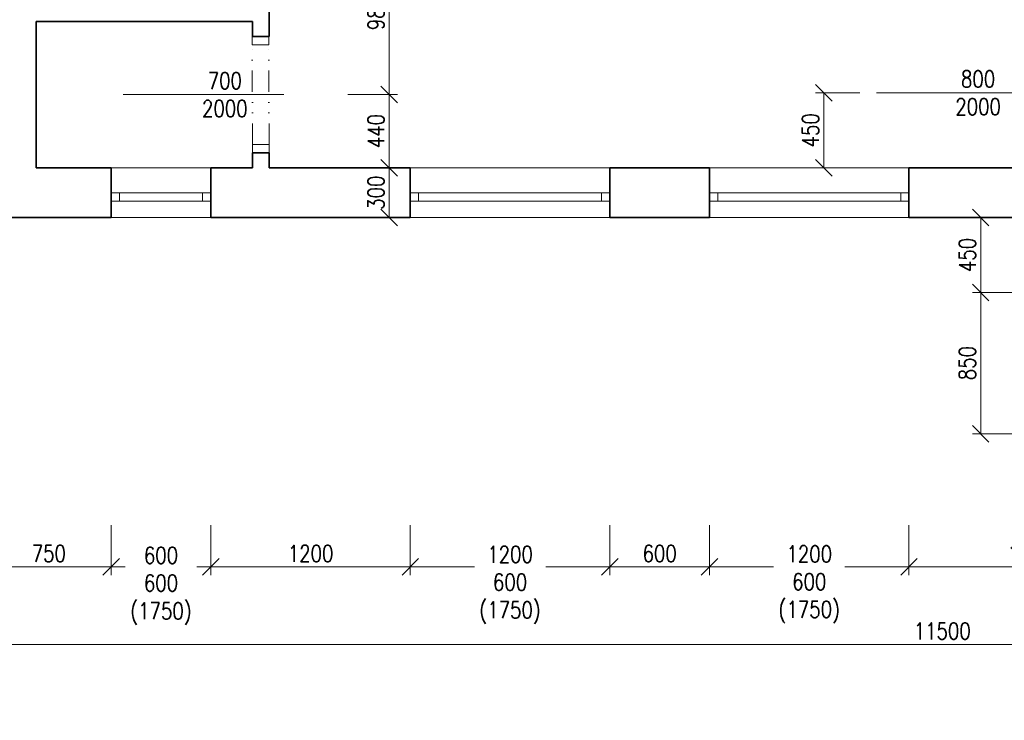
# Model space of a CAD drawing. Header units: millimetres. Extents: x -485339 to 350584, y -1189936 to 0.
# Tile 205 of 256: x 71945 to 77869, y -1083548 to -1079336. Entities that reach past the tile are written whole.
import ezdxf

# ---------------------------------------------------------------- set-up
doc = ezdxf.new("R2010")
doc.units = ezdxf.units.MM
doc.header["$LTSCALE"] = 10
doc.linetypes.add('DĚLICÍ2', pattern=[15.875, 6.35, -3.175, 0, -3.175, 0, -3.175])
doc.layers.get('Defpoints').update_dxf_attribs({"color": 201})
for name, color, linetype, lineweight in [('St__otvory_dveře', 40, 'Continuous', 18), ('St_kóty', 132, 'Continuous', 18), ('St_otvory_okna', 40, 'Continuous', 18), ('St_popis_otvory', 40, 'Continuous', 18), ('St_čáry_obrys', 5, 'Continuous', 35), ('St_čáry_plné', 250, 'Continuous', 18)]:
    doc.layers.add(name, color=color, linetype=linetype, lineweight=lineweight)
doc.layers.add('St_plocha_místn', color=140, linetype='Continuous', lineweight=18, plot=False)
doc.styles.get("Standard").update_dxf_attribs({"font": 'simplex.shx', "width": 0.8})
doc.dimstyles.new('stavebníM50 vnitřní', dxfattribs={"dimtxt": 100, "dimasz": 100, "dimexe": 50, "dimexo": 100, "dimgap": 30, "dimtad": 1, "dimdec": 0, "dimtxsty": 'Standard', "dimblk": 'OBLIQUE', "dimcen": 2.5, "dimclrd": 256, "dimclre": 256, "dimclrt": 256, "dimadec": 0, "dimazin": 0, "dimtfac": 1, "dimtdec": 0, "dimtmove": 2, "dimatfit": 2, "dimldrblk": 'OBLIQUE', "dimfxl": 250, "dimfxlon": 1, "dimlwd": -1, "dimlwe": -1, "dimarcsym": 0})

# ---------------------------------------------------------------- blocks, each defined once
blk = doc.blocks.new('G$C09EC9A76')
at = {"layer": 'St_otvory_okna', "ltscale": 2}
for points in [[(1200, 50), (0, 50), (0, 0), (1200, 0)], [(0, 50), (50, 50), (50, 0), (0, 0)], [(1200, 50), (1150, 50), (1150, 0), (1200, 0)]]:
    blk.add_lwpolyline(points, close=True, dxfattribs=at)
blk = doc.blocks.new('G$CC101BA37')
at = {"layer": 'St_otvory_okna', "ltscale": 2}
for points in [[(600, 50), (0, 50), (0, 0), (600, 0)], [(0, 50), (50, 50), (50, 0), (0, 0)], [(600, 50), (550, 50), (550, 0), (600, 0)]]:
    blk.add_lwpolyline(points, close=True, dxfattribs=at)
blk = doc.blocks.new('_OBLIQUE')
at = {"color": 0, "linetype": 'ByBlock'}
blk.add_line((-0.5, -0.5), (0.5, 0.5), dxfattribs=at)
blk = doc.blocks.new('*D6094')
at = {"layer": 'Defpoints', "color": 0}
for p in [(73720.2, 0), (72570.2, -1094716.8), (73720.2, -1094716.8)]:
    blk.add_point(p, dxfattribs=at)
at = {"layer": 'St_kóty'}
for p, q in [((73720.2, -1094466.8), (73720.2, -1094766.8)), ((72570.2, -1094616.8), (72570.2, -1094666.8)), ((72570.2, -1094716.8), (73720.2, -1094716.8))]:
    blk.add_line(p, q, dxfattribs=at)
at = {"layer": 'St_kóty', "linetype": 'ByBlock', "xscale": 100, "yscale": 100, "zscale": 100, "rotation": 180}
blk.add_blockref('_OBLIQUE', (72570.2, -1094716.8), dxfattribs=at)
at = {"layer": 'St_kóty', "linetype": 'ByBlock', "xscale": 100, "yscale": 100, "zscale": 100}
blk.add_blockref('_OBLIQUE', (73720.2, -1094716.8), dxfattribs=at)
at = {"layer": 'St_kóty', "insert": (73145.2, -1094636.8), "char_height": 100, "attachment_point": 5}
blk.add_mtext('1150', dxfattribs=at)
blk = doc.blocks.new('*D6260')
at = {"layer": 'Defpoints', "color": 0}
for p in [(74168.9, -1080225.7), (74295.3, -1080225.7), (74295.3, -1080525.7)]:
    blk.add_point(p, dxfattribs=at)
at = {"layer": 'St_kóty'}
for p, q in [((74195.3, -1080225.7), (74118.9, -1080225.7)), ((74168.9, -1080525.7), (74168.9, -1080225.7)), ((74195.3, -1080525.7), (74118.9, -1080525.7))]:
    blk.add_line(p, q, dxfattribs=at)
at = {"layer": 'St_kóty', "linetype": 'ByBlock', "xscale": 100, "yscale": 100, "zscale": 100}
for p, rotation in [((74168.9, -1080225.7), 90), ((74168.9, -1080525.7), 270)]:
    blk.add_blockref('_OBLIQUE', p, dxfattribs=dict(at, rotation=rotation))
at = {"layer": 'St_kóty', "insert": (74088.9, -1080375.7), "char_height": 100, "attachment_point": 5, "rotation": 90}
blk.add_mtext('300', dxfattribs=at)
blk = doc.blocks.new('*D6261')
at = {"layer": 'Defpoints', "color": 0}
for p in [(73534.2, -1079785.7), (74168.9, -1079785.7), (74295.3, -1080225.7)]:
    blk.add_point(p, dxfattribs=at)
at = {"layer": 'St_kóty'}
for p, q in [((73918.9, -1079785.7), (74218.9, -1079785.7)), ((74168.9, -1080225.7), (74168.9, -1079785.7)), ((74195.3, -1080225.7), (74118.9, -1080225.7))]:
    blk.add_line(p, q, dxfattribs=at)
at = {"layer": 'St_kóty', "linetype": 'ByBlock', "xscale": 100, "yscale": 100, "zscale": 100}
for p, rotation in [((74168.9, -1079785.7), 90), ((74168.9, -1080225.7), 270)]:
    blk.add_blockref('_OBLIQUE', p, dxfattribs=dict(at, rotation=rotation))
at = {"layer": 'St_kóty', "insert": (74088.9, -1080005.7), "char_height": 100, "attachment_point": 5, "rotation": 90}
blk.add_mtext('440', dxfattribs=at)
blk = doc.blocks.new('*D6262')
at = {"layer": 'Defpoints', "color": 0}
for p in [(73511.3, -1078805.7), (74168.9, -1078805.7), (73534.2, -1079785.7)]:
    blk.add_point(p, dxfattribs=at)
at = {"layer": 'St_kóty'}
for p, q in [((73918.9, -1078805.7), (74218.9, -1078805.7)), ((74168.9, -1079785.7), (74168.9, -1078805.7)), ((73918.9, -1079785.7), (74218.9, -1079785.7))]:
    blk.add_line(p, q, dxfattribs=at)
at = {"layer": 'St_kóty', "linetype": 'ByBlock', "xscale": 100, "yscale": 100, "zscale": 100}
for p, rotation in [((74168.9, -1078805.7), 90), ((74168.9, -1079785.7), 270)]:
    blk.add_blockref('_OBLIQUE', p, dxfattribs=dict(at, rotation=rotation))
at = {"layer": 'St_kóty', "insert": (74088.9, -1079295.7), "char_height": 100, "attachment_point": 5, "rotation": 90}
blk.add_mtext('980', dxfattribs=at)
blk = doc.blocks.new('*D6272')
at = {"layer": 'Defpoints', "color": 0}
for p in [(77099.8, -1079776), (76783.1, -1080225.7), (77099.8, -1080225.7)]:
    blk.add_point(p, dxfattribs=at)
at = {"layer": 'St_kóty'}
for p, q in [((76999.8, -1079776), (76733.1, -1079776)), ((76783.1, -1079776), (76783.1, -1080225.7)), ((76999.8, -1080225.7), (76733.1, -1080225.7))]:
    blk.add_line(p, q, dxfattribs=at)
at = {"layer": 'St_kóty', "linetype": 'ByBlock', "xscale": 100, "yscale": 100, "zscale": 100}
for p, rotation in [((76783.1, -1079776), 90), ((76783.1, -1080225.7), 270)]:
    blk.add_blockref('_OBLIQUE', p, dxfattribs=dict(at, rotation=rotation))
at = {"layer": 'St_kóty', "insert": (76703.1, -1080000.8), "char_height": 100, "attachment_point": 5, "rotation": 90}
blk.add_mtext('450', dxfattribs=at)
blk = doc.blocks.new('*D6288')
at = {"layer": 'Defpoints', "color": 0}
for p in [(77726.6, -1080525.7), (83245.3, -1080525.7), (83245.3, -1080975.2)]:
    blk.add_point(p, dxfattribs=at)
at = {"layer": 'St_kóty'}
for p, q in [((77976.6, -1080525.7), (77676.6, -1080525.7)), ((77726.6, -1080975.2), (77726.6, -1080525.7)), ((77976.6, -1080975.2), (77676.6, -1080975.2))]:
    blk.add_line(p, q, dxfattribs=at)
at = {"layer": 'St_kóty', "linetype": 'ByBlock', "xscale": 100, "yscale": 100, "zscale": 100}
for p, rotation in [((77726.6, -1080525.7), 90), ((77726.6, -1080975.2), 270)]:
    blk.add_blockref('_OBLIQUE', p, dxfattribs=dict(at, rotation=rotation))
at = {"layer": 'St_kóty', "insert": (77646.6, -1080750.4), "char_height": 100, "attachment_point": 5, "rotation": 90}
blk.add_mtext('450', dxfattribs=at)
blk = doc.blocks.new('*D6289')
at = {"layer": 'Defpoints', "color": 0}
for p in [(77726.6, -1080975.3), (78637.4, -1080975.3), (78637.4, -1081825.3)]:
    blk.add_point(p, dxfattribs=at)
at = {"layer": 'St_kóty'}
for p, q in [((77976.6, -1080975.3), (77676.6, -1080975.3)), ((77726.6, -1081825.3), (77726.6, -1080975.3)), ((77976.6, -1081825.3), (77676.6, -1081825.3))]:
    blk.add_line(p, q, dxfattribs=at)
at = {"layer": 'St_kóty', "linetype": 'ByBlock', "xscale": 100, "yscale": 100, "zscale": 100}
for p, rotation in [((77726.6, -1080975.3), 90), ((77726.6, -1081825.3), 270)]:
    blk.add_blockref('_OBLIQUE', p, dxfattribs=dict(at, rotation=rotation))
at = {"layer": 'St_kóty', "insert": (77646.6, -1081400.3), "char_height": 100, "attachment_point": 5, "rotation": 90}
blk.add_mtext('850', dxfattribs=at)
blk = doc.blocks.new('*D6304')
at = {"layer": 'Defpoints', "color": 0}
for p in [(71745.3, -1080821.3), (72495.3, -1080821.3), (72495.3, -1082624.9)]:
    blk.add_point(p, dxfattribs=at)
at = {"layer": 'St_kóty'}
for p, q in [((71745.3, -1082374.9), (71745.3, -1082674.9)), ((72495.3, -1082374.9), (72495.3, -1082674.9)), ((71745.3, -1082624.9), (72495.3, -1082624.9))]:
    blk.add_line(p, q, dxfattribs=at)
at = {"layer": 'St_kóty', "linetype": 'ByBlock', "xscale": 100, "yscale": 100, "zscale": 100, "rotation": 180}
blk.add_blockref('_OBLIQUE', (71745.3, -1082624.9), dxfattribs=at)
at = {"layer": 'St_kóty', "linetype": 'ByBlock', "xscale": 100, "yscale": 100, "zscale": 100}
blk.add_blockref('_OBLIQUE', (72495.3, -1082624.9), dxfattribs=at)
at = {"layer": 'St_kóty', "insert": (72120.3, -1082544.9), "char_height": 100, "attachment_point": 5}
blk.add_mtext('750', dxfattribs=at)
blk = doc.blocks.new('*D6305')
at = {"layer": 'Defpoints', "color": 0}
for p in [(72495.3, -1080821.3), (73095.3, -1080821.3), (73095.3, -1082624.9)]:
    blk.add_point(p, dxfattribs=at)
at = {"layer": 'St_kóty'}
for p, q in [((72495.3, -1082374.9), (72495.3, -1082674.9)), ((73095.3, -1082374.9), (73095.3, -1082674.9)), ((72495.3, -1082624.9), (72580.5, -1082624.9)), ((73095.3, -1082624.9), (73010, -1082624.9))]:
    blk.add_line(p, q, dxfattribs=at)
at = {"layer": 'St_kóty', "linetype": 'ByBlock', "xscale": 100, "yscale": 100, "zscale": 100, "rotation": 180}
blk.add_blockref('_OBLIQUE', (72495.3, -1082624.9), dxfattribs=at)
at = {"layer": 'St_kóty', "linetype": 'ByBlock', "xscale": 100, "yscale": 100, "zscale": 100}
blk.add_blockref('_OBLIQUE', (73095.3, -1082624.9), dxfattribs=at)
at = {"layer": 'St_kóty', "insert": (72795.3, -1082739.8), "char_height": 100, "attachment_point": 5}
blk.add_mtext('600\\P600\\P(1750)', dxfattribs=at)
blk = doc.blocks.new('*D6306')
at = {"layer": 'Defpoints', "color": 0}
for p in [(73095.3, -1080821.3), (74295.3, -1080821.3), (74295.3, -1082624.9)]:
    blk.add_point(p, dxfattribs=at)
at = {"layer": 'St_kóty'}
for p, q in [((73095.3, -1082374.9), (73095.3, -1082674.9)), ((74295.3, -1082374.9), (74295.3, -1082674.9)), ((73095.3, -1082624.9), (74295.3, -1082624.9))]:
    blk.add_line(p, q, dxfattribs=at)
at = {"layer": 'St_kóty', "linetype": 'ByBlock', "xscale": 100, "yscale": 100, "zscale": 100, "rotation": 180}
blk.add_blockref('_OBLIQUE', (73095.3, -1082624.9), dxfattribs=at)
at = {"layer": 'St_kóty', "linetype": 'ByBlock', "xscale": 100, "yscale": 100, "zscale": 100}
blk.add_blockref('_OBLIQUE', (74295.3, -1082624.9), dxfattribs=at)
at = {"layer": 'St_kóty', "insert": (73695.3, -1082544.9), "char_height": 100, "attachment_point": 5}
blk.add_mtext('1200', dxfattribs=at)
blk = doc.blocks.new('*D6307')
at = {"layer": 'Defpoints', "color": 0}
for p in [(74295.3, -1080821.3), (75495.3, -1080821.3), (75495.3, -1082624.9)]:
    blk.add_point(p, dxfattribs=at)
at = {"layer": 'St_kóty'}
for p, q in [((74295.3, -1082374.9), (74295.3, -1082674.9)), ((75495.3, -1082374.9), (75495.3, -1082674.9)), ((74295.3, -1082624.9), (74680.5, -1082624.9)), ((75495.3, -1082624.9), (75110, -1082624.9))]:
    blk.add_line(p, q, dxfattribs=at)
at = {"layer": 'St_kóty', "linetype": 'ByBlock', "xscale": 100, "yscale": 100, "zscale": 100, "rotation": 180}
blk.add_blockref('_OBLIQUE', (74295.3, -1082624.9), dxfattribs=at)
at = {"layer": 'St_kóty', "linetype": 'ByBlock', "xscale": 100, "yscale": 100, "zscale": 100}
blk.add_blockref('_OBLIQUE', (75495.3, -1082624.9), dxfattribs=at)
at = {"layer": 'St_kóty', "insert": (74895.3, -1082734), "char_height": 100, "attachment_point": 5}
blk.add_mtext('1200\\P600\\P(1750)', dxfattribs=at)
blk = doc.blocks.new('*D6308')
at = {"layer": 'Defpoints', "color": 0}
for p in [(75495.3, -1080821.3), (76095.3, -1080821.3), (76095.3, -1082624.9)]:
    blk.add_point(p, dxfattribs=at)
at = {"layer": 'St_kóty'}
for p, q in [((75495.3, -1082374.9), (75495.3, -1082674.9)), ((76095.3, -1082374.9), (76095.3, -1082674.9)), ((75495.3, -1082624.9), (76095.3, -1082624.9))]:
    blk.add_line(p, q, dxfattribs=at)
at = {"layer": 'St_kóty', "linetype": 'ByBlock', "xscale": 100, "yscale": 100, "zscale": 100, "rotation": 180}
blk.add_blockref('_OBLIQUE', (75495.3, -1082624.9), dxfattribs=at)
at = {"layer": 'St_kóty', "linetype": 'ByBlock', "xscale": 100, "yscale": 100, "zscale": 100}
blk.add_blockref('_OBLIQUE', (76095.3, -1082624.9), dxfattribs=at)
at = {"layer": 'St_kóty', "insert": (75795.3, -1082544.9), "char_height": 100, "attachment_point": 5}
blk.add_mtext('600', dxfattribs=at)
blk = doc.blocks.new('*D6309')
at = {"layer": 'Defpoints', "color": 0}
for p in [(77295.3, -1080671.3), (76095.3, -1080821.3), (77295.3, -1082624.9)]:
    blk.add_point(p, dxfattribs=at)
at = {"layer": 'St_kóty'}
for p, q in [((76095.3, -1082374.9), (76095.3, -1082674.9)), ((77295.3, -1082374.9), (77295.3, -1082674.9)), ((76095.3, -1082624.9), (76480.5, -1082624.9)), ((77295.3, -1082624.9), (76910, -1082624.9))]:
    blk.add_line(p, q, dxfattribs=at)
at = {"layer": 'St_kóty', "linetype": 'ByBlock', "xscale": 100, "yscale": 100, "zscale": 100, "rotation": 180}
blk.add_blockref('_OBLIQUE', (76095.3, -1082624.9), dxfattribs=at)
at = {"layer": 'St_kóty', "linetype": 'ByBlock', "xscale": 100, "yscale": 100, "zscale": 100}
blk.add_blockref('_OBLIQUE', (77295.3, -1082624.9), dxfattribs=at)
at = {"layer": 'St_kóty', "insert": (76695.3, -1082731.2), "char_height": 100, "attachment_point": 5}
blk.add_mtext('1200\\P600\\P(1750)', dxfattribs=at)
blk = doc.blocks.new('*D6310')
at = {"layer": 'Defpoints', "color": 0}
for p in [(77295.3, -1080671.3), (78755.3, -1080671.3), (78755.3, -1082624.9)]:
    blk.add_point(p, dxfattribs=at)
at = {"layer": 'St_kóty'}
for p, q in [((77295.3, -1082374.9), (77295.3, -1082674.9)), ((78755.3, -1082374.9), (78755.3, -1082674.9)), ((77295.3, -1082624.9), (78755.3, -1082624.9))]:
    blk.add_line(p, q, dxfattribs=at)
at = {"layer": 'St_kóty', "linetype": 'ByBlock', "xscale": 100, "yscale": 100, "zscale": 100, "rotation": 180}
blk.add_blockref('_OBLIQUE', (77295.3, -1082624.9), dxfattribs=at)
at = {"layer": 'St_kóty', "linetype": 'ByBlock', "xscale": 100, "yscale": 100, "zscale": 100}
blk.add_blockref('_OBLIQUE', (78755.3, -1082624.9), dxfattribs=at)
at = {"layer": 'St_kóty', "insert": (78025.3, -1082544.9), "char_height": 100, "attachment_point": 5}
blk.add_mtext('1460', dxfattribs=at)
blk = doc.blocks.new('*D6330')
at = {"layer": 'Defpoints', "color": 0}
for p in [(71745.3, -1080525.7), (83245.3, -1080525.7), (83245.3, -1083091.6)]:
    blk.add_point(p, dxfattribs=at)
at = {"layer": 'St_kóty'}
for p, q in [((71745.3, -1082841.6), (71745.3, -1083141.6)), ((83245.3, -1082841.6), (83245.3, -1083141.6)), ((71745.3, -1083091.6), (83245.3, -1083091.6))]:
    blk.add_line(p, q, dxfattribs=at)
at = {"layer": 'St_kóty', "linetype": 'ByBlock', "xscale": 100, "yscale": 100, "zscale": 100, "rotation": 180}
blk.add_blockref('_OBLIQUE', (71745.3, -1083091.6), dxfattribs=at)
at = {"layer": 'St_kóty', "linetype": 'ByBlock', "xscale": 100, "yscale": 100, "zscale": 100}
blk.add_blockref('_OBLIQUE', (83245.3, -1083091.6), dxfattribs=at)
at = {"layer": 'St_kóty', "insert": (77495.3, -1083011.6), "char_height": 100, "attachment_point": 5}
blk.add_mtext('11500', dxfattribs=at)

msp = doc.modelspace()

# ---------------------------------------------------------------- linework, layer by layer
at = {"layer": 'St__otvory_dveře', "ltscale": 2}
for points in [[(73344.4, -1079436.7), (73344.4, -1079486.7), (73444.4, -1079486.7), (73444.4, -1079436.7)], [(73345.3, -1080086.6), (73345.3, -1080136.6), (73445.3, -1080136.6), (73445.3, -1080086.6)]]:
    msp.add_lwpolyline(points, close=True, dxfattribs=at)
at = {"layer": 'St__otvory_dveře', "linetype": 'DĚLICÍ2', "ltscale": 2}
for points in [[(73345.3, -1080086.6), (73344.4, -1079486.7)], [(73445.3, -1080086.6), (73444.4, -1079486.7)]]:
    msp.add_lwpolyline(points, dxfattribs=at)
at = {"layer": 'St_plocha_místn'}
msp.add_lwpolyline([(77944.4, -1080225.7), (73445.3, -1080225.7), (73445.3, -1080136.7), (73345.3, -1080136.7), (73345.3, -1080225.7), (72045.3, -1080225.7), (72045.3, -1079345.7), (73345.3, -1079345.7), (73345.3, -1079436.7), (73444.4, -1079436.7), (73445.3, -1079156.7)], dxfattribs=at)
at = {"layer": 'St_popis_otvory'}
for points in [[(72568, -1079786), (73534.2, -1079785.7)], [(77099.8, -1079776), (78066, -1079774.7)]]:
    msp.add_lwpolyline(points, dxfattribs=at)
at = {"layer": 'St_čáry_obrys', "ltscale": 2}
for points in [[(73445.3, -1079436.7), (73445.3, -1079156.7)], [(72045.3, -1080225.7), (72045.3, -1079345.7)], [(72045.3, -1079345.7), (73345.3, -1079345.7)], [(73345.3, -1079436.7), (73345.3, -1079345.7)], [(73345.3, -1080225.7), (73345.3, -1080136.7)], [(73445.3, -1080225.7), (73445.3, -1080136.7)], [(72495.3, -1080225.7), (72045.3, -1080225.7)], [(73345.3, -1080225.7), (73095.3, -1080225.7)], [(74295.3, -1080225.7), (73445.3, -1080225.7)], [(76095.3, -1080225.7), (75495.3, -1080225.7)], [(78755.3, -1080225.7), (77295.3, -1080225.7)], [(71745.3, -1080525.7), (72495.3, -1080525.7)], [(73095.3, -1080525.7), (74295.3, -1080525.7)], [(75495.3, -1080525.7), (76095.3, -1080525.7)], [(77295.3, -1080525.7), (78755.3, -1080525.7)]]:
    msp.add_lwpolyline(points, dxfattribs=at)
at = {"layer": 'St_čáry_obrys'}
for points in [[(73345.3, -1079436.7), (73445.3, -1079436.7)], [(73345.3, -1080136.7), (73445.3, -1080136.7)], [(72495.3, -1080225.7), (72495.3, -1080525.7)], [(72495.3, -1080225.7), (72495.3, -1080525.7)], [(73095.3, -1080225.7), (73095.3, -1080525.7)], [(73095.3, -1080225.7), (73095.3, -1080525.7)], [(74295.3, -1080225.7), (74295.3, -1080525.7)], [(75495.3, -1080225.7), (75495.3, -1080525.7)], [(76095.3, -1080225.7), (76095.3, -1080525.7)], [(77295.3, -1080225.7), (77295.3, -1080525.7)]]:
    msp.add_lwpolyline(points, dxfattribs=at)
at = {"layer": 'St_čáry_plné'}
for p, q in [((72495.3, -1080225.7), (73095.3, -1080225.7)), ((74295.3, -1080225.7), (75495.3, -1080225.7)), ((76095.3, -1080225.7), (77295.3, -1080225.7)), ((72495.3, -1080525.7), (73095.3, -1080525.7)), ((74295.3, -1080525.7), (75495.3, -1080525.7)), ((76095.3, -1080525.7), (77295.3, -1080525.7))]:
    msp.add_line(p, q, dxfattribs=at)

# ---------------------------------------------------------------- block references
at = {"layer": 'St_otvory_okna', "ltscale": 2}
for name, p in [('G$CC101BA37', (72495.3, -1080425.7)), ('G$C09EC9A76', (74295.3, -1080425.7)), ('G$C09EC9A76', (76095.3, -1080425.7))]:
    msp.add_blockref(name, p, dxfattribs=at)

# ---------------------------------------------------------------- texts
at = {"layer": 'St_popis_otvory', "char_height": 100, "width": 1342.526, "attachment_point": 5, "rotation": 0.07697}
for s, insert in [('700\\P2000', (73179.2, -1079786.2)), ('800\\P2000', (77711, -1079775.2))]:
    msp.add_mtext(s, dxfattribs=dict(at, insert=insert))

# ---------------------------------------------------------------- dimensions: what is measured, and where the dimension line sits
at = {"layer": 'St_kóty'}
for base, p1, p2, picture, middle in [((73720.2, -1094716.8), (72570.2, -1094716.8), (73720.2, 0), '*D6094', (73145.2, -1094636.8)), ((83245.3, -1083091.6), (71745.3, -1080525.7), (83245.3, -1080525.7), '*D6330', (77495.3, -1083011.6)), ((78755.3, -1082624.9), (77295.3, -1080671.3), (78755.3, -1080671.3), '*D6310', (78025.3, -1082544.9)), ((72495.3, -1082624.9), (71745.3, -1080821.3), (72495.3, -1080821.3), '*D6304', (72120.3, -1082544.9)), ((74295.3, -1082624.9), (73095.3, -1080821.3), (74295.3, -1080821.3), '*D6306', (73695.3, -1082544.9)), ((76095.3, -1082624.9), (75495.3, -1080821.3), (76095.3, -1080821.3), '*D6308', (75795.3, -1082544.9))]:
    dim = msp.add_linear_dim(base=base, p1=p1, p2=p2, dimstyle='stavebníM50 vnitřní', dxfattribs=at)
    dim.commit()
    dim.dimension.update_dxf_attribs({"geometry": picture, "text_midpoint": middle})
for base, p1, p2, picture, middle in [((74168.9, -1078805.7), (73534.2, -1079785.7), (73511.3, -1078805.7), '*D6262', (74088.9, -1079295.7)), ((74168.9, -1079785.7), (74295.3, -1080225.7), (73534.2, -1079785.7), '*D6261', (74088.9, -1080005.7)), ((76783.1, -1080225.7), (77099.8, -1079776), (77099.8, -1080225.7), '*D6272', (76703.1, -1080000.8)), ((74168.9, -1080225.7), (74295.3, -1080525.7), (74295.3, -1080225.7), '*D6260', (74088.9, -1080375.7)), ((77726.6009, -1080525.6576), (83245.2509, -1080975.2303), (83245.2509, -1080525.6576), '*D6288', (77646.6009, -1080750.4439)), ((77726.6, -1080975.3), (78637.4, -1081825.3), (78637.4, -1080975.3), '*D6289', (77646.6, -1081400.3))]:
    dim = msp.add_linear_dim(base=base, p1=p1, p2=p2, angle=90, dimstyle='stavebníM50 vnitřní', dxfattribs=at)
    dim.commit()
    dim.dimension.update_dxf_attribs({"geometry": picture, "text_midpoint": middle})
for base, p1, p2, picture, middle in [((77295.3, -1082624.9), (76095.3, -1080821.3), (77295.3, -1080671.3), '*D6309', (76695.3, -1082731.2)), ((73095.3, -1082624.9), (72495.3, -1080821.3), (73095.3, -1080821.3), '*D6305', (72795.3, -1082739.8)), ((75495.3, -1082624.9), (74295.3, -1080821.3), (75495.3, -1080821.3), '*D6307', (74895.3, -1082734))]:
    dim = msp.add_linear_dim(base=base, p1=p1, p2=p2, text='<>\\P600\\P(1750)', dimstyle='stavebníM50 vnitřní', override={"dimtxsty": 'Standard'}, dxfattribs=at)
    dim.commit()
    dim.dimension.update_dxf_attribs({"geometry": picture, "text_midpoint": middle, "dimtype": 160})

doc.saveas('drawing.dxf')
